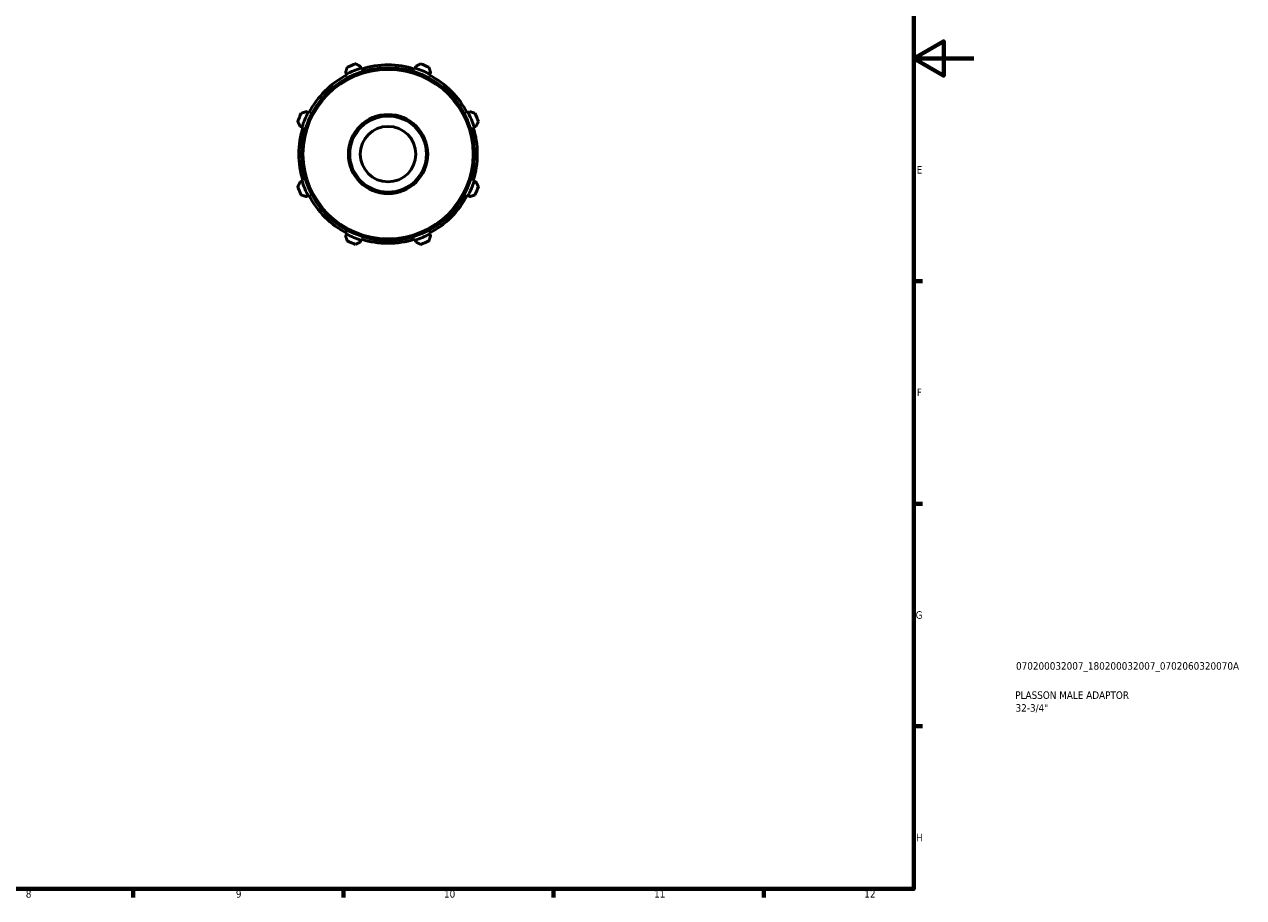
# Model space of a CAD drawing. Header units: millimetres. Extents: x 0 to 931, y 0 to 594.
# Tile 3 of 4: x 524 to 931, y 17 to 308. Entities that reach past the tile are written whole.
import ezdxf

# ---------------------------------------------------------------- set-up
doc = ezdxf.new("R2010")
doc.units = ezdxf.units.MM
for name, color, linetype, lineweight in [('Border (ISO)', 7, 'Continuous', 70), ('Title (ISO)', 7, 'Continuous', 50), ('Visible (ISO)', 7, 'Continuous', 50), ('Visible Narrow (ISO)', 7, 'Continuous', 35)]:
    doc.layers.add(name, color=color, linetype=linetype, lineweight=lineweight)
doc.styles.add('Note Text (ISO)', font='tahoma.ttf')

# ---------------------------------------------------------------- blocks, each defined once
blk = doc.blocks.new('Borders Default Border')
at = {"layer": 'Border (ISO)'}
for p, q in [((821, 222.75), (823.9, 222.75)), ((821, 148.5), (823.9, 148.5)), ((821, 74.25), (823.9, 74.25)), ((560.67, 20), (560.67, 17.1)), ((630.75, 20), (630.75, 17.1)), ((700.83, 20), (700.83, 17.1)), ((770.92, 20), (770.92, 17.1))]:
    blk.add_line(p, q, dxfattribs=at)
at = {"layer": 'Border (ISO)', "flags": 128}
for points in [[(20, 20), (20, 574), (821, 574), (821, 20), (20, 20)], [(841, 297), (821, 297), (831, 302.77), (831, 291.23), (821, 297)]]:
    blk.add_lwpolyline(points, dxfattribs=at)
at = {"layer": 'Border (ISO)', "color": 232, "true_color": 0xca0064, "char_height": 2.5, "attachment_point": 7, "style": 'Note Text (ISO)'}
for s, insert in [('E', (821.94, 258.63)), ('F', (822, 184.38)), ('G', (821.61, 110.08)), ('H', (821.74, 35.88)), ('8', (524.81, 17.04)), ('9', (594.88, 17.05)), ('10', (664.29, 17.05)), ('11', (734.37, 17.1)), ('12', (804.46, 17.1))]:
    blk.add_mtext(s, dxfattribs=dict(at, insert=insert))
blk = doc.blocks.new('Title Blocks ISO')
at = {"layer": 'Title (ISO)', "color": 232, "true_color": 0xca0064, "style": 'Note Text (ISO)'}
for tag, p in [('PART_NUMBER_001', (34.08, 73.13)), ('DESCRIPTION_001', (33.84, 63.4)), ('DESCRIPTION_002', (33.93, 59.12))]:
    blk.add_attdef(tag, p, '', height=2.5, dxfattribs=at)

msp = doc.modelspace()

# ---------------------------------------------------------------- linework, layer by layer
at = {"layer": 'Visible (ISO)'}
for p, q in [((636.598, 293.794), (636.405, 294.405)), ((636.694, 293.489), (636.598, 293.794)), ((654.688, 293.794), (654.592, 293.489)), ((654.881, 294.405), (654.688, 293.794)), ((631.458, 292.355), (631.754, 291.788)), ((631.754, 291.788), (631.901, 291.504)), ((659.385, 291.504), (659.532, 291.788)), ((659.532, 291.788), (659.828, 292.355)), ((618.962, 278.996), (618.394, 279.291)), ((619.245, 278.848), (618.962, 278.996)), ((672.324, 278.996), (672.04, 278.848)), ((672.892, 279.291), (672.324, 278.996)), ((616.345, 274.344), (616.955, 274.152)), ((616.955, 274.152), (617.26, 274.056)), ((674.026, 274.056), (674.331, 274.152)), ((674.331, 274.152), (674.941, 274.344)), ((616.955, 256.061), (616.345, 255.869)), ((617.26, 256.158), (616.955, 256.061)), ((674.331, 256.061), (674.026, 256.158)), ((674.941, 255.869), (674.331, 256.061)), ((618.394, 250.922), (618.962, 251.217)), ((618.962, 251.217), (619.245, 251.365)), ((672.04, 251.365), (672.324, 251.217)), ((672.324, 251.217), (672.892, 250.922)), ((631.754, 238.425), (631.458, 237.858)), ((631.901, 238.709), (631.754, 238.425)), ((636.405, 235.808), (636.598, 236.419)), ((636.598, 236.419), (636.694, 236.724)), ((654.592, 236.724), (654.688, 236.419)), ((654.688, 236.419), (654.881, 235.808)), ((659.532, 238.425), (659.385, 238.709)), ((659.828, 237.858), (659.532, 238.425))]:
    msp.add_line(p, q, dxfattribs=at)
for radius in [28.8, 13.22, 9.254]:
    msp.add_circle((645.643, 265.107), radius, dxfattribs=at)
for radius, start, end in [(30.08, 107.5, 117.5), (32, 109.79198, 115.20802), (29.76, 72.5, 107.5), (30.08, 62.5, 72.5), (32, 64.79198, 70.20802), (29.76, 117.5, 152.5), (29.76, 27.5, 62.5), (32, 154.79198, 160.20802), (30.08, 152.5, 162.5), (30.08, 17.5, 27.5), (32, 19.79198, 25.20802), (29.76, 162.5, 197.5), (29.76, 342.5, 17.5), (32, 199.79198, 205.20802), (30.08, 197.5, 207.5), (30.08, 332.5, 342.5), (32, 334.79198, 340.20802), (29.76, 207.5, 242.5), (29.76, 297.5, 332.5), (30.08, 242.5, 252.5), (32, 244.79198, 250.20802), (29.76, 252.5, 287.5), (30.08, 287.5, 297.5), (32, 289.79198, 295.20802)]:
    msp.add_arc((645.643, 265.107), radius, start, end, dxfattribs=at)
for points, weights in [([(632.014, 294.059), (631.73, 293.19), (631.458, 292.355)], [1.01446009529, 1.01034430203, 1.0054237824]), ([(636.405, 294.405), (635.623, 294.802), (634.807, 295.216)], [1.0054237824, 1.01034430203, 1.01446009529]), ([(656.478, 295.216), (655.663, 294.802), (654.881, 294.405)], [1.01446009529, 1.01034430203, 1.0054237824]), ([(659.828, 292.355), (659.556, 293.19), (659.272, 294.059)], [1.0054237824, 1.01034430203, 1.01446009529]), ([(618.394, 279.291), (617.56, 279.019), (616.69, 278.736)], [1.0054237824, 1.01034430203, 1.01446009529]), ([(674.595, 278.736), (673.726, 279.019), (672.892, 279.291)], [1.01446009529, 1.01034430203, 1.0054237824]), ([(615.533, 275.942), (615.947, 275.127), (616.345, 274.344)], [1.01446009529, 1.01034430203, 1.0054237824]), ([(674.941, 274.344), (675.339, 275.127), (675.753, 275.942)], [1.0054237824, 1.01034430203, 1.01446009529]), ([(616.345, 255.869), (615.947, 255.086), (615.533, 254.271)], [1.0054237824, 1.01034430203, 1.01446009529]), ([(675.753, 254.271), (675.339, 255.086), (674.941, 255.869)], [1.01446009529, 1.01034430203, 1.0054237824]), ([(616.69, 251.478), (617.56, 251.194), (618.394, 250.922)], [1.01446009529, 1.01034430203, 1.0054237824]), ([(672.892, 250.922), (673.726, 251.194), (674.595, 251.478)], [1.0054237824, 1.01034430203, 1.01446009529]), ([(631.458, 237.858), (631.73, 237.023), (632.014, 236.154)], [1.0054237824, 1.01034430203, 1.01446009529]), ([(659.272, 236.154), (659.556, 237.023), (659.828, 237.858)], [1.01446009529, 1.01034430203, 1.0054237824]), ([(634.807, 234.997), (635.623, 235.411), (636.405, 235.808)], [1.01446009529, 1.01034430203, 1.0054237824]), ([(654.881, 235.808), (655.663, 235.411), (656.478, 234.997)], [1.0054237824, 1.01034430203, 1.01446009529])]:
    msp.add_rational_spline(points, weights, degree=2, dxfattribs=at)
at = {"layer": 'Visible Narrow (ISO)'}
for radius in [28.16, 12.581]:
    msp.add_circle((645.643, 265.107), radius, dxfattribs=at)

# ---------------------------------------------------------------- block references
msp.add_blockref('Borders Default Border', (0, 0))
msp.add_blockref('Title Blocks ISO', (821, 20)).add_auto_attribs({'PART_NUMBER_001': '070200032007_180200032007_0702060320070A', 'DESCRIPTION_001': 'PLASSON MALE ADAPTOR', 'DESCRIPTION_002': '32-3/4"'})

doc.saveas('drawing.dxf')
